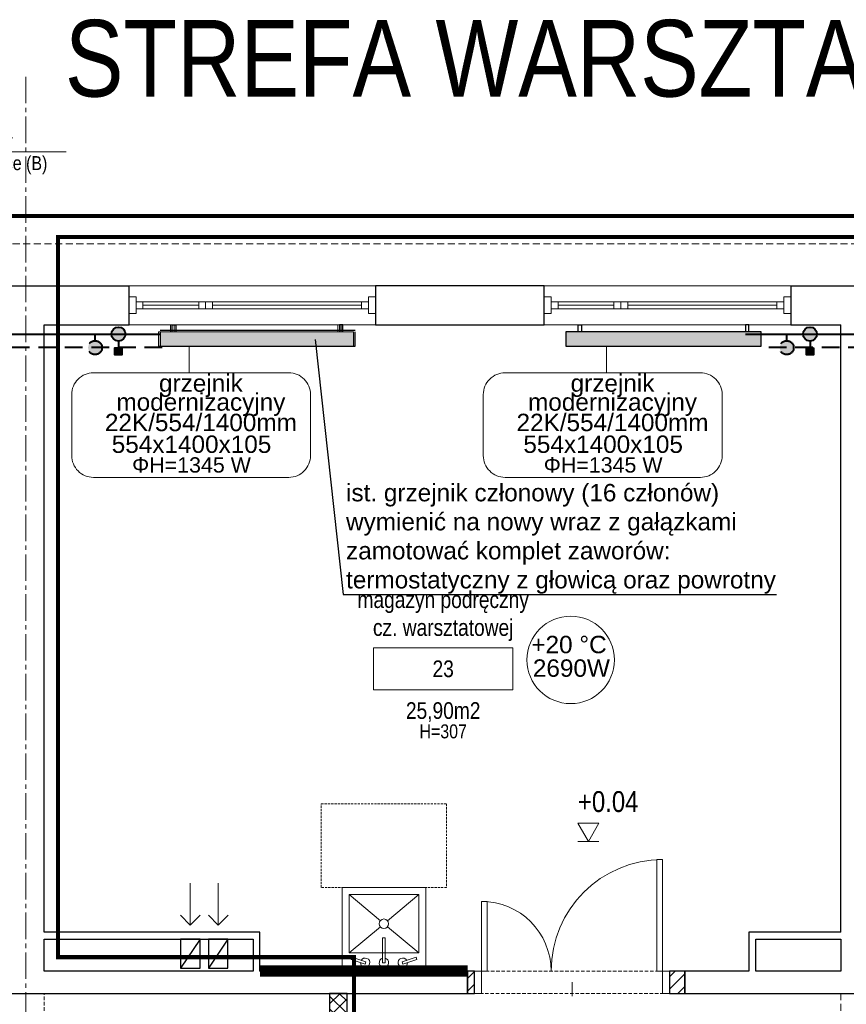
# Model space of a CAD drawing. Header units: millimetres. Extents: x 58673 to 77132, y 78327 to 116111.
# Tile 39 of 61: x 69861 to 70455, y 91465 to 92172. Entities that reach past the tile are written whole.
import ezdxf
from ezdxf import colors
from ezdxf.entities.mleader import LeaderData, LeaderLine
from ezdxf.enums import TextEntityAlignment as Align
from ezdxf.lldxf.tags import DXFTag
from ezdxf.math import Vec2, Vec3

# ---------------------------------------------------------------- set-up
doc = ezdxf.new("R2010")
doc.units = ezdxf.units.MM
doc.header["$MEASUREMENT"] = 0
for name, pattern in [('_xref_ACAD-LSN_dyspozytornia_PW_rzuty_14$0$CENTER2', [28.575, 19.05, -3.175, 3.175, -3.175]), ('_xref_ACAD-LSN_dyspozytornia_PW_rzuty_14$0$DASHED', [19.05, 12.7, -6.35]), ('_xref_ACAD-LSN_dyspozytornia_PW_rzuty_14$0$HIDDEN2', [4.7625, 3.175, -1.5875]), ('DASHED', [19.05, 12.7, -6.35])]:
    doc.linetypes.add(name, pattern=pattern)
doc.layers.get('0').update_dxf_attribs({"lineweight": 9})
doc.layers.get('Defpoints').update_dxf_attribs({"lineweight": 9})
for name, color, linetype, lineweight in [('_xref_ACAD-LSN_dyspozytornia_PW_rzuty_14$0$A drzwi aluminiowe', 250, 'Continuous', 9), ('_xref_ACAD-LSN_dyspozytornia_PW_rzuty_14$0$A hatch', 250, 'Continuous', 5), ('_xref_ACAD-LSN_dyspozytornia_PW_rzuty_14$0$A hatch ściany', 250, 'Continuous', 9), ('_xref_ACAD-LSN_dyspozytornia_PW_rzuty_14$0$A koty architektura', 250, 'Continuous', 9), ('_xref_ACAD-LSN_dyspozytornia_PW_rzuty_14$0$A okna wyposazenie', 250, 'Continuous', 9), ('_xref_ACAD-LSN_dyspozytornia_PW_rzuty_14$0$A okna zewnetrzne', 250, 'Continuous', 9), ('_xref_ACAD-LSN_dyspozytornia_PW_rzuty_14$0$A opis', 250, 'Continuous', 13), ('_xref_ACAD-LSN_dyspozytornia_PW_rzuty_14$0$A opis pom', 250, 'Continuous', 9), ('_xref_ACAD-LSN_dyspozytornia_PW_rzuty_14$0$A opis pom pow', 250, 'Continuous', 9), ('_xref_ACAD-LSN_dyspozytornia_PW_rzuty_14$0$A opis technologia', 250, 'Continuous', 13), ('_xref_ACAD-LSN_dyspozytornia_PW_rzuty_14$0$A widok wyżej', 250, '_xref_ACAD-LSN_dyspozytornia_PW_rzuty_14$0$DASHED', 9), ('_xref_ACAD-LSN_dyspozytornia_PW_rzuty_14$0$A wyposazenie sanitarne', 250, 'Continuous', 9), ('_xref_ACAD-LSN_dyspozytornia_PW_rzuty_14$0$A zakres', 250, 'Continuous', 13), ('_xref_ACAD-LSN_dyspozytornia_PW_rzuty_14$0$A-Wall', 250, 'Continuous', 25), ('_xref_ACAD-LSN_dyspozytornia_PW_rzuty_14$0$IS grzejniki', 8, 'Continuous', 9), ('_xref_ACAD-LSN_dyspozytornia_PW_rzuty_14$0$IS wentylacja kratki istniejace', 250, 'Continuous', 9), ('_xref_ACAD-LSN_dyspozytornia_PW_rzuty_14$0$S-Grid-Iden', 250, '_xref_ACAD-LSN_dyspozytornia_PW_rzuty_14$0$CENTER2', 9), ('FL_co_powrót', 5, 'DASHED', 40), ('FL_co_zasilanie', 1, 'Continuous', 40), ('FL_opis_co', 7, 'Continuous', 25), ('xref', 8, 'Continuous', 9)]:
    doc.layers.add(name, color=color, linetype=linetype, lineweight=lineweight)
doc.layers.add('_xref_ACAD-LSN_dyspozytornia_PW_rzuty_14$0$A fartuchy', color=250, linetype='_xref_ACAD-LSN_dyspozytornia_PW_rzuty_14$0$HIDDEN2', lineweight=18, transparency=0.3)
doc.layers.add('IS_Grzejnik_etykieta', color=7, linetype='Continuous', lineweight=5, true_color=0x000000)
doc.layers.add('IS_Room (Automatic)', color=7, linetype='Continuous', lineweight=5, true_color=0x000000)
doc.layers.add('IS_Grzejniki_Plan_rzut', color=7, linetype='SOLID', true_color=0x000000)
doc.styles.add('_xref_ACAD-LSN_dyspozytornia_PW_rzuty_14$0$Standard', font='ARIALN.TTF')
doc.styles.add('_xref_ACAD-LSN_dyspozytornia_PW_rzuty_14$0$STYL ASA', font='ARIALN.TTF')
doc.styles.add('Arial_____', font='arial.ttf')
doc.styles.get("Standard").update_dxf_attribs({"font": 'arial.ttf'})
tags = doc.linetypes.add('SOLID', pattern=[10, 10, 0]).pattern_tags.tags
tags[6:7] = [DXFTag(74, 4), DXFTag(75, 0), DXFTag(340, '0'), DXFTag(46, 0.0), DXFTag(50, 0.0), DXFTag(44, 0.0), DXFTag(45, 0.0)]
tags[4:5] = [DXFTag(74, 4), DXFTag(75, 0), DXFTag(340, '0'), DXFTag(46, 0.0), DXFTag(50, 0.0), DXFTag(44, 0.0), DXFTag(45, 0.0)]
doc.dimstyles.get("Standard").update_dxf_attribs({"dimtxt": 0.18, "dimasz": 0.18, "dimexe": 0.18, "dimexo": 0.0625, "dimgap": 0.09, "dimtad": 0, "dimtih": 1, "dimtoh": 1, "dimdec": 4, "dimzin": 0, "dimdsep": 46, "dimtxsty": 'Standard', "dimcen": 0.09, "dimadec": 0, "dimazin": 0, "dimtfac": 1, "dimtdec": 4, "dimtofl": 0, "dimtmove": 0, "dimatfit": 3, "dimfxl": 1, "dimtolj": 1, "dimtzin": 0, "dimarcsym": 0})

# ---------------------------------------------------------------- blocks, each defined once
blk = doc.blocks.new('_xref_ACAD-LSN_dyspozytornia_PW_rzuty_14$0$zlew porzadkowy 60x60')
for points in [[(30, 0), (30, -60), (-30, -60), (-30, 0)], [(-23.09, -9.91), (-12.97, -6.53), (-13.5, -4.93), (-23.63, -8.31)], [(-0.76, -23.82), (-0.76, -6), (0.93, -6), (0.93, -23.82)], [(23.09, -9.91), (12.97, -6.53), (13.5, -4.93), (23.62, -8.31)], [(25, -13), (25, -55), (-25, -55), (-25, -13)]]:
    blk.add_lwpolyline(points, close=True)
for points in [[(-16.42, -7.68, 7.861871), (-16.87, -6.06)], [(0.93, -9.24, 7.870046), (-0.76, -9.29)], [(16.87, -6.06, 7.861871), (16.42, -7.68)]]:
    blk.add_lwpolyline(points, format="xyb")
for points in [[(-25, -13), (-2.58, -31.83)], [(25, -13), (2.58, -31.83)], [(-2.58, -36.17), (-25, -55)], [(2.58, -36.17), (25, -55)]]:
    blk.add_lwpolyline(points)
blk.add_circle((0, -34), 3.38)
at = {"layer": 'Defpoints', "linetype": '_xref_ACAD-LSN_dyspozytornia_PW_rzuty_14$0$HIDDEN2', "ltscale": 0.5}
blk.add_lwpolyline([(-45, -60), (45, -60), (45, -120), (-45, -120)], close=True, dxfattribs=at)
blk = doc.blocks.new('_xref_ACAD-LSN_dyspozytornia_PW_rzuty_14$0$blok do okna')
for points in [[(28.5, 2.5), (33.5, 2.5), (33.5, -2.5), (28.5, -2.5)], [(33.5, 2.5), (38.5, 2.5), (38.5, -2.5), (33.5, -2.5)]]:
    blk.add_lwpolyline(points, close=True)
for points in [[(-78.5, 0), (28.5, 0)], [(38.5, 0), (78.5, 0)]]:
    blk.add_lwpolyline(points)
blk = doc.blocks.new('_xref_ACAD-LSN_dyspozytornia_PW_rzuty_14$0$rzedna_ARCH_UP')
at = {"color": 0, "linetype": 'ByBlock'}
blk.add_line((0.05, 0), (-0.05, 0), dxfattribs=at)
blk.add_lwpolyline([(0, 0), (0.05, 0.0866), (-0.05, 0.0866)], close=True, dxfattribs=at)
at = {"color": 0, "linetype": 'ByBlock', "style": '_xref_ACAD-LSN_dyspozytornia_PW_rzuty_14$0$STYL ASA'}
blk.add_attdef('PREFIX', text='', height=0.1, dxfattribs=at).set_placement((-0.0971, 0.1405), align=Align.RIGHT)
for tag, p in [('ELEVATION', (-0.05, 0.1405)), ('SUFFIX', (0.1279, 0))]:
    blk.add_attdef(tag, p, '', height=0.1, dxfattribs=at)
blk = doc.blocks.new('_xref_ACAD-LSN_dyspozytornia_PW_rzuty_14$0$tag wn')
blk.add_lwpolyline([(-25, -7.5), (25, -7.5), (25, 7.5), (-25, 7.5)], close=True)
at = {"style": '_xref_ACAD-LSN_dyspozytornia_PW_rzuty_14$0$STYL ASA'}
blk.add_attdef('ROOM:NO', text='', height=6, dxfattribs=at).set_placement((0, 0), align=Align.MIDDLE_CENTER)
at = {"layer": '_xref_ACAD-LSN_dyspozytornia_PW_rzuty_14$0$A opis pom pow', "style": '_xref_ACAD-LSN_dyspozytornia_PW_rzuty_14$0$STYL ASA'}
blk.add_attdef('ROOM:AREA', text='', height=6, dxfattribs=at).set_placement((0, -15), align=Align.MIDDLE_CENTER)
blk = doc.blocks.new('_xref_ACAD-LSN_dyspozytornia_PW_rzuty_14$0$środek')
blk.add_line((0, 0), (0, -10))
blk = doc.blocks.new('zawór ts')
h = blk.add_hatch(color=256)
h.paths.add_polyline_path([(5, 0, 1), (-5, 0)])
edge = h.paths.add_edge_path()
edge.add_spline(control_points=[(-3.23, -3.82), (-1.08, -3.82), (1.08, -3.82), (3.23, -3.82)], knot_values=[0.691218, 0.691218, 0.691218, 0.691218, 0.820959, 0.820959, 0.820959, 0.820959], degree=3, periodic=0)
edge.add_arc((0, 0), 5, 310.18586, 360)
edge.add_line((5, 0), (-5, 0))
edge.add_arc((0, 0), 5, 180, 229.81414)
edge = h.paths.add_edge_path()
edge.add_spline(control_points=[(3.23, -3.82), (1.08, -3.82), (-1.08, -3.82), (-3.23, -3.82)], knot_values=[0.691218, 0.691218, 0.691218, 0.691218, 0.820959, 0.820959, 0.820959, 0.820959], degree=3, periodic=0)
edge.add_arc((0, 0), 5, 229.81414, 270)
edge.add_arc((0, 0), 5, 270, 310.18586)
blk.add_hatch(color=256).paths.add_polyline_path([(2.5, -15), (2.5, -10), (-2.5, -10), (-2.5, -15)])
at = {"linetype": 'ByBlock', "lineweight": -2}
blk.add_lwpolyline([(2.5, -10), (2.5, -15), (-2.5, -15), (-2.5, -10)], close=True, dxfattribs=at)
blk.add_polyline3d([(0, -5, 0), (0, -10, 0)], dxfattribs=at)
blk.add_circle((0, 0), 5, dxfattribs=at)
blk = doc.blocks.new('zawór p')
at = {"linetype": 'ByBlock', "lineweight": -2}
h = blk.add_hatch(color=256, dxfattribs=at)
h.paths.add_polyline_path([(-4.93, 0.83), (4.93, 0.83, 0.366406), (0, 5, 0.366406)])
h.paths.add_polyline_path([(4.98, -0.42), (-4.98, -0.42, 0.919375)])
h.paths.add_polyline_path([(5, 0, 0.041508), (4.93, 0.83), (-4.93, 0.83, 0.062557), (-4.98, -0.42), (4.98, -0.42, 0.020994)])
blk.add_polyline3d([(0, 5, 0), (0, 10, 0)], dxfattribs=at)
blk.add_circle((0, 0), 5, dxfattribs=at)
blk = doc.blocks.new('_xref_ACAD-LSN_dyspozytornia_PW_rzuty_14')
at = {"layer": '_xref_ACAD-LSN_dyspozytornia_PW_rzuty_14$0$A hatch', "linetype": 'Continuous', "lineweight": 5}
h = blk.add_hatch(dxfattribs=at)
h.set_pattern_fill('ANSI31', color=256, scale=2, style=0)
h.set_pattern_definition([(45, (0, 0), (-4.49012806, 4.49012806), [])])
h.paths.add_polyline_path([(70338.68, 91473.22), (70338.68, 91489.22), (70327.68, 91489.22), (70327.68, 91473.22)], flags=0)
h.paths.add_polyline_path([(70187.68, 91473.22), (70187.68, 91489.22), (70182.68, 91489.22), (70182.68, 91473.22)], flags=0)
at = {"layer": '_xref_ACAD-LSN_dyspozytornia_PW_rzuty_14$0$A hatch ściany', "linetype": 'Continuous', "lineweight": 9}
h = blk.add_hatch(dxfattribs=at)
h.set_pattern_fill('ANSI37', color=256, scale=2, angle=-360, style=0)
h.set_pattern_definition([(45, (0, 0), (-4.49012806, 4.49012806), []), (135, (0, 0), (-4.49012806, -4.49012806), [])])
h.paths.add_polyline_path([(70083.68, 91270.22), (70087.85, 91265.93), (70096.18, 91270.22), (70096.18, 91473.22), (70083.68, 91473.22)], flags=0)
at = {"layer": '_xref_ACAD-LSN_dyspozytornia_PW_rzuty_14$0$A drzwi aluminiowe', "linetype": 'Continuous', "lineweight": 9}
for points in [[(70322.68, 91489.22), (70318.68, 91489.22), (70318.68, 91569.22), (70322.68, 91569.22)], [(70192.68, 91539.22), (70196.68, 91539.22), (70196.68, 91489.22), (70192.68, 91489.22)]]:
    blk.add_lwpolyline(points, close=True, dxfattribs=at)
at = {"layer": '_xref_ACAD-LSN_dyspozytornia_PW_rzuty_14$0$A drzwi aluminiowe', "linetype": 'Continuous', "lineweight": 9, "ltscale": 0.2}
for points in [[(70192.68, 91473.22), (70187.68, 91473.22), (70187.68, 91489.22), (70192.68, 91489.22)], [(70322.68, 91473.22), (70327.68, 91473.22), (70327.68, 91489.22), (70322.68, 91489.22)]]:
    blk.add_lwpolyline(points, close=True, dxfattribs=at)
at = {"layer": '_xref_ACAD-LSN_dyspozytornia_PW_rzuty_14$0$A drzwi aluminiowe', "linetype": 'Continuous', "lineweight": 9, "ltscale": 0.2, "extrusion": (0, 0, -1)}
blk.add_arc((-70322.68, 91489.22), 80, 0, 90, dxfattribs=at)
at = {"layer": '_xref_ACAD-LSN_dyspozytornia_PW_rzuty_14$0$A drzwi aluminiowe', "linetype": 'Continuous', "lineweight": 9, "ltscale": 0.2}
blk.add_arc((70192.68, 91489.22), 50, 0, 90, dxfattribs=at)
at = {"layer": '_xref_ACAD-LSN_dyspozytornia_PW_rzuty_14$0$A fartuchy', "ltscale": 1.25, "const_width": 8}
blk.add_lwpolyline([(70033.68, 91489.22), (70182.68, 91489.22)], dxfattribs=at)
at = {"layer": '_xref_ACAD-LSN_dyspozytornia_PW_rzuty_14$0$A okna zewnetrzne', "linetype": 'Continuous', "lineweight": 9}
for p, q in [((70116.68, 91981.22), (69939.68, 91981.22)), ((70414.68, 91981.22), (70237.68, 91981.22)), ((69949.68, 91964.72), (69949.68, 91969.72)), ((70106.68, 91964.72), (70106.68, 91969.72)), ((70247.68, 91964.72), (70247.68, 91969.72)), ((70404.68, 91964.72), (70404.68, 91969.72)), ((70116.68, 91953.22), (69939.68, 91953.22)), ((70414.68, 91953.22), (70237.68, 91953.22))]:
    blk.add_line(p, q, dxfattribs=at)
for points in [[(69944.68, 91973.22), (69939.68, 91973.22), (69939.68, 91961.22), (69944.68, 91961.22)], [(70111.68, 91964.72), (70111.68, 91969.72), (69944.68, 91969.72), (69944.68, 91964.72)], [(70111.68, 91973.22), (70116.68, 91973.22), (70116.68, 91961.22), (70111.68, 91961.22)], [(70242.68, 91973.22), (70237.68, 91973.22), (70237.68, 91961.22), (70242.68, 91961.22)], [(70409.68, 91964.72), (70409.68, 91969.72), (70242.68, 91969.72), (70242.68, 91964.72)], [(70409.68, 91973.22), (70414.68, 91973.22), (70414.68, 91961.22), (70409.68, 91961.22)]]:
    blk.add_lwpolyline(points, close=True, dxfattribs=at)
at = {"layer": '_xref_ACAD-LSN_dyspozytornia_PW_rzuty_14$0$A widok wyżej', "linetype": '_xref_ACAD-LSN_dyspozytornia_PW_rzuty_14$0$DASHED', "lineweight": 9, "ltscale": 0.2}
for p, q in [((70116.68, 91981.22), (69939.68, 91981.22)), ((70414.68, 91981.22), (70237.68, 91981.22)), ((69939.68, 91953.22), (70116.68, 91953.22)), ((70237.68, 91953.22), (70414.68, 91953.22)), ((70327.68, 91489.22), (70187.68, 91489.22)), ((69878.68, 91270.22), (69878.68, 91473.22)), ((70187.68, 91473.22), (70327.68, 91473.22))]:
    blk.add_line(p, q, dxfattribs=at)
at = {"layer": '_xref_ACAD-LSN_dyspozytornia_PW_rzuty_14$0$A widok wyżej', "ltscale": 0.4}
for points in [[(65352.68, 92011.22), (72855.68, 92011.22)], [(70450.68, 91270.22), (70450.68, 91473.22)]]:
    blk.add_lwpolyline(points, dxfattribs=at)
at = {"layer": '_xref_ACAD-LSN_dyspozytornia_PW_rzuty_14$0$A zakres', "linetype": '_xref_ACAD-LSN_dyspozytornia_PW_rzuty_14$0$DASHED', "transparency": 33554623, "const_width": 3}
for points in [[(67446.18, 92031.22), (67446.18, 90639.22), (72869.68, 90639.22), (72869.68, 92031.22)], [(69888.68, 91499.22), (69888.68, 92016.22), (72859.68, 92016.22), (72859.68, 90654.22), (70481.68, 90654.22), (70481.68, 91280.38), (70101.18, 91280.22), (70101.18, 91499.22)]]:
    blk.add_lwpolyline(points, close=True, dxfattribs=at)
at = {"layer": '_xref_ACAD-LSN_dyspozytornia_PW_rzuty_14$0$A-Wall', "linetype": 'Continuous', "lineweight": 25}
for p, q in [((69823.68, 91981.22), (69939.68, 91981.22)), ((69939.68, 91953.22), (69939.68, 91981.22)), ((70237.68, 91981.22), (70116.68, 91981.22)), ((70116.68, 91981.22), (70116.68, 91953.22)), ((70237.68, 91953.22), (70237.68, 91981.22)), ((70414.68, 91981.22), (70536.68, 91981.22)), ((70414.68, 91981.22), (70414.68, 91953.22)), ((69878.68, 91953.22), (69939.68, 91953.22)), ((69878.68, 91517.22), (69878.68, 91953.22)), ((70116.68, 91953.22), (70237.68, 91953.22)), ((70414.68, 91953.22), (70450.68, 91953.22)), ((70450.68, 91517.22), (70450.68, 91953.22)), ((70033.68, 91517.22), (69878.68, 91517.22)), ((70033.68, 91489.22), (70033.68, 91517.22)), ((70384.68, 91517.22), (70384.68, 91489.22)), ((70450.68, 91517.22), (70384.68, 91517.22)), ((69878.68, 91489.22), (69878.68, 91512.22)), ((69878.68, 91512.22), (70028.68, 91512.22)), ((70028.68, 91512.22), (70028.68, 91489.22)), ((70389.68, 91489.22), (70389.68, 91512.22)), ((70389.68, 91512.22), (70450.68, 91512.22)), ((70450.68, 91512.22), (70450.68, 91489.22)), ((70028.68, 91489.22), (69878.68, 91489.22)), ((70033.68, 91489.22), (70182.68, 91489.22)), ((70187.68, 91489.22), (70182.68, 91489.22)), ((70182.68, 91489.22), (70182.68, 91473.22)), ((70182.68, 91473.22), (70182.68, 91489.22)), ((70187.68, 91473.22), (70187.68, 91489.22)), ((70338.68, 91489.22), (70327.68, 91489.22)), ((70327.68, 91489.22), (70327.68, 91473.22)), ((70338.68, 91473.22), (70338.68, 91489.22)), ((70338.68, 91489.22), (70338.68, 91473.22)), ((70384.68, 91489.22), (70338.68, 91489.22)), ((70450.68, 91489.22), (70389.68, 91489.22)), ((69852.68, 91473.22), (69878.68, 91473.22)), ((69878.68, 91473.22), (70083.68, 91473.22)), ((70096.18, 91473.22), (70083.68, 91473.22)), ((70083.68, 91473.22), (70083.68, 91270.22)), ((70083.68, 91473.22), (70096.18, 91473.22)), ((70096.18, 91270.22), (70096.18, 91473.22)), ((70096.18, 91473.22), (70182.68, 91473.22)), ((70182.68, 91473.22), (70187.68, 91473.22)), ((70327.68, 91473.22), (70338.68, 91473.22)), ((70338.68, 91473.22), (70741.68, 91473.22))]:
    blk.add_line(p, q, dxfattribs=at)
at = {"layer": '_xref_ACAD-LSN_dyspozytornia_PW_rzuty_14$0$A-Wall'}
for points in [[(69976.68, 91491.22), (69990.68, 91491.22), (69990.68, 91512.22), (69976.68, 91512.22)], [(69996.68, 91491.22), (70010.68, 91491.22), (70010.68, 91512.22), (69996.68, 91512.22)]]:
    blk.add_lwpolyline(points, close=True, dxfattribs=at)
for points in [[(69990.68, 91512.22), (69976.68, 91491.22)], [(70010.68, 91512.22), (69996.68, 91491.22)]]:
    blk.add_lwpolyline(points, dxfattribs=at)
at = {"layer": '_xref_ACAD-LSN_dyspozytornia_PW_rzuty_14$0$IS grzejniki'}
for p, q in [((70100.74, 91948.22), (69960.74, 91948.22)), ((69960.74, 91948.22), (69960.74, 91937.72)), ((69969.49, 91948.22), (69969.49, 91953.22)), ((69969.49, 91953.22), (69971.99, 91953.22)), ((69971.99, 91953.22), (69971.99, 91948.22)), ((70091.99, 91953.22), (70089.49, 91953.22)), ((70089.49, 91953.22), (70089.49, 91948.22)), ((70091.99, 91948.22), (70091.99, 91953.22)), ((70100.74, 91937.72), (70100.74, 91948.22)), ((70393.36, 91948.22), (70253.36, 91948.22)), ((70253.36, 91948.22), (70253.36, 91937.72)), ((70262.11, 91948.22), (70262.11, 91953.22)), ((70262.11, 91953.22), (70264.61, 91953.22)), ((70264.61, 91953.22), (70264.61, 91948.22)), ((70384.61, 91953.22), (70382.11, 91953.22)), ((70382.11, 91953.22), (70382.11, 91948.22)), ((70384.61, 91948.22), (70384.61, 91953.22)), ((70393.36, 91937.72), (70393.36, 91948.22)), ((69960.74, 91937.72), (70100.74, 91937.72)), ((70253.36, 91937.72), (70393.36, 91937.72))]:
    blk.add_line(p, q, dxfattribs=at)
at = {"layer": '_xref_ACAD-LSN_dyspozytornia_PW_rzuty_14$0$IS wentylacja kratki istniejace'}
for points in [[(69983.68, 91522.22), (69983.68, 91552.22)], [(70003.68, 91522.22), (70003.68, 91552.22)], [(69976.61, 91529.29), (69983.68, 91522.22), (69990.76, 91529.29)], [(69996.61, 91529.29), (70003.68, 91522.22), (70010.76, 91529.29)]]:
    blk.add_lwpolyline(points, dxfattribs=at)
at = {"layer": '_xref_ACAD-LSN_dyspozytornia_PW_rzuty_14$0$S-Grid-Iden'}
blk.add_lwpolyline([(69865.68, 92131.22), (69865.68, 90539.22)], dxfattribs=at)
at = {"layer": '_xref_ACAD-LSN_dyspozytornia_PW_rzuty_14$0$A drzwi aluminiowe', "linetype": 'Continuous', "lineweight": 9, "ltscale": 0.2, "extrusion": (0, 0, -1), "zscale": -1}
blk.add_blockref('_xref_ACAD-LSN_dyspozytornia_PW_rzuty_14$0$środek', (-70257.68, 91481.22), dxfattribs=at)
at = {"layer": '_xref_ACAD-LSN_dyspozytornia_PW_rzuty_14$0$A koty architektura', "linetype": 'Continuous', "lineweight": 9, "xscale": 150, "yscale": 150, "zscale": 150}
blk.add_blockref('_xref_ACAD-LSN_dyspozytornia_PW_rzuty_14$0$rzedna_ARCH_UP', (70269.43, 91582.3, 4), dxfattribs=at).add_auto_attribs({'ELEVATION': '+0.04'})
at = {"layer": '_xref_ACAD-LSN_dyspozytornia_PW_rzuty_14$0$A okna zewnetrzne', "linetype": 'Continuous', "lineweight": 9, "rotation": 180}
for p in [(70028.18, 91967.22), (70326.18, 91967.22)]:
    blk.add_blockref('_xref_ACAD-LSN_dyspozytornia_PW_rzuty_14$0$blok do okna', p, dxfattribs=at)
at = {"layer": '_xref_ACAD-LSN_dyspozytornia_PW_rzuty_14$0$A opis pom', "linetype": 'Continuous', "lineweight": 9, "xscale": 2, "yscale": 2, "zscale": 2}
blk.add_blockref('_xref_ACAD-LSN_dyspozytornia_PW_rzuty_14$0$tag wn', (70165.2, 91706.22), dxfattribs=at).add_auto_attribs({'ROOM:NO': '23', 'ROOM:AREA': '25,90m2'})
at = {"layer": '_xref_ACAD-LSN_dyspozytornia_PW_rzuty_14$0$A wyposazenie sanitarne', "rotation": 180}
blk.add_blockref('_xref_ACAD-LSN_dyspozytornia_PW_rzuty_14$0$zlew porzadkowy 60x60', (70122.68, 91489.22), dxfattribs=at)
at = {"layer": '_xref_ACAD-LSN_dyspozytornia_PW_rzuty_14$0$A opis', "linetype": 'Continuous', "lineweight": 9, "insert": (70165.2, 91661.22), "char_height": 10, "attachment_point": 5, "style": '_xref_ACAD-LSN_dyspozytornia_PW_rzuty_14$0$Standard'}
blk.add_mtext_dynamic_manual_height_columns('\\A1;\\pxqc;H=307', width=72.7481, gutter_width=1, heights=[0], dxfattribs=at)
at = {"layer": '_xref_ACAD-LSN_dyspozytornia_PW_rzuty_14$0$A opis technologia', "insert": (70165.2, 91726.22), "char_height": 12, "attachment_point": 8, "style": '_xref_ACAD-LSN_dyspozytornia_PW_rzuty_14$0$STYL ASA'}
blk.add_mtext_dynamic_manual_height_columns('magazyn podręczny cz. warsztatowej', width=128.959, gutter_width=1, heights=[0], dxfattribs=at)
at = {"layer": '_xref_ACAD-LSN_dyspozytornia_PW_rzuty_14$0$A zakres', "linetype": '_xref_ACAD-LSN_dyspozytornia_PW_rzuty_14$0$DASHED', "transparency": 33554623, "insert": (69893.68, 92116.22), "char_height": 55, "attachment_point": 7, "style": '_xref_ACAD-LSN_dyspozytornia_PW_rzuty_14$0$STYL ASA'}
blk.add_mtext_dynamic_manual_height_columns('\\pxql;STREFA WARSZTATOWA', width=961.7996, gutter_width=1, heights=[0], dxfattribs=at)
at = {"layer": '_xref_ACAD-LSN_dyspozytornia_PW_rzuty_14$0$A okna wyposazenie', "linetype": 'Continuous', "lineweight": 9}
ml = blk.add_multileader_mtext('Standard', dxfattribs=at)
ml.set_content('wyp. w rolety zaciemniające (B)', color=256, style='_xref_ACAD-LSN_dyspozytornia_PW_rzuty_14$0$STYL ASA')
ml.set_leader_properties()
ml.build(insert=Vec2(0, 0))
ml.multileader.update_dxf_attribs({"text_left_attachment_type": 6, "text_right_attachment_type": 6, "dogleg_length": 3, "arrow_head_size": 15})
ctx = ml.context
ctx.base_point, ctx.char_height, ctx.arrow_head_size, ctx.landing_gap_size, ctx.plane_origin = Vec3(69780, 92077.3), 10, 15, 10, Vec3(69495.81, 92550.69)
ctx.left_attachment, ctx.right_attachment = 6, 6
notes = []
notes.append((ctx, [(0, (1, 1, 0), (69775.01, 92077.31), (1, 0), 4.99, [(0, [(69760.18, 91981.22)], 0, [])])]))
ctx.mtext.insert, ctx.mtext.width, ctx.mtext.line_spacing_factor, ctx.mtext.flow_direction = Vec3(69790, 92090.24), 103.629, 0.96, 5
for ctx, leaders in notes:
    for number, flags, end, landing, length, lines in leaders:
        leader = LeaderData()
        leader.index, (leader.has_last_leader_line, leader.has_dogleg_vector, leader.attachment_direction) = number, flags
        leader.last_leader_point, leader.dogleg_vector, leader.dogleg_length = Vec3(end), Vec3(landing), length
        for number, points, colour, breaks in lines:
            line = LeaderLine()
            line.index, line.vertices, line.color, line.breaks = number, Vec3.list(points), colors.encode_raw_color(colour), breaks
            leader.lines.append(line)
        ctx.leaders.append(leader)

msp = doc.modelspace()

# ---------------------------------------------------------------- block references
at = {"layer": 'xref'}
msp.add_blockref('_xref_ACAD-LSN_dyspozytornia_PW_rzuty_14', (0, 0), dxfattribs=at)

# ---------------------------------------------------------------- next in the draw order: hatches: boundary and pattern name
at = {"layer": 'IS_Grzejniki_Plan_rzut'}
for points in [[(70101.99, 91948.22), (69961.99, 91948.22), (69961.99, 91937.72), (70101.99, 91937.72)], [(70393.36, 91948.22), (70253.36, 91948.22), (70253.36, 91937.72), (70393.36, 91937.72)]]:
    msp.add_hatch(color=8, dxfattribs=at).paths.add_polyline_path(points)

# ---------------------------------------------------------------- next in the draw order: linework, layer by layer
at = {"layer": 'FL_co_powrót'}
for p, q in [((69963.5, 91936.944), (69797, 91936.944)), ((70564, 91936.944), (70397.5, 91936.944))]:
    msp.add_line(p, q, dxfattribs=at)
at = {"layer": 'FL_co_zasilanie'}
for p, q in [((69781.645, 91946.507), (69962.5, 91946.507)), ((70382.145, 91946.507), (70563, 91946.507))]:
    msp.add_line(p, q, dxfattribs=at)
at = {"layer": 'IS_Grzejnik_etykieta'}
for p, q in [((69982.916, 91918.738), (69982.916, 91937.72)), ((70282.378, 91918.738), (70282.378, 91937.72))]:
    msp.add_line(p, q, dxfattribs=at)
for points in [[(69914.135, 91843.65), (70054.348, 91843.65, 0.4142136), (70069.973, 91859.275), (70069.973, 91903.113, 0.4142136), (70054.348, 91918.738), (69914.135, 91918.738, 0.4142136), (69898.51, 91903.113), (69898.51, 91859.275, 0.4142136)], [(70209.635, 91843.65), (70349.848, 91843.65, 0.4142136), (70365.473, 91859.275), (70365.473, 91903.113, 0.4142136), (70349.848, 91918.738), (70209.635, 91918.738, 0.4142136), (70194.01, 91903.113), (70194.01, 91859.275, 0.4142136)]]:
    msp.add_lwpolyline(points, format="xyb", close=True, dxfattribs=at)
at = {"layer": 'IS_Grzejniki_Plan_rzut', "lineweight": 30}
for p, q in [((70101.99, 91949.17), (69961.99, 91949.17)), ((69961.99, 91948.22), (69961.99, 91937.72)), ((69970.74, 91948.22), (69970.74, 91953.22)), ((69970.74, 91953.22), (69973.24, 91953.22)), ((69973.24, 91953.22), (69973.24, 91948.22)), ((70093.24, 91953.22), (70090.74, 91953.22)), ((70090.74, 91953.22), (70090.74, 91948.22)), ((70093.24, 91948.22), (70093.24, 91953.22)), ((70101.99, 91949.17), (70101.99, 91949.17)), ((70101.99, 91937.72), (70101.99, 91948.22)), ((70393.36, 91948.22), (70253.36, 91948.22)), ((70253.36, 91948.22), (70253.36, 91937.72)), ((70262.11, 91948.22), (70262.11, 91953.22)), ((70262.11, 91953.22), (70264.61, 91953.22)), ((70264.61, 91953.22), (70264.61, 91948.22)), ((70384.61, 91953.22), (70382.11, 91953.22)), ((70382.11, 91953.22), (70382.11, 91948.22)), ((70384.61, 91948.22), (70384.61, 91953.22)), ((70393.36, 91937.72), (70393.36, 91948.22)), ((70393.36, 91948.22), (70393.36, 91948.22)), ((69961.99, 91937.72), (70101.99, 91937.72)), ((70253.36, 91937.72), (70393.36, 91937.72))]:
    msp.add_line(p, q, dxfattribs=at)
at = {"layer": 'IS_Room (Automatic)'}
msp.add_circle((70256.738, 91712.605), 31.395, dxfattribs=at)

# ---------------------------------------------------------------- next in the draw order: block references
at = {"layer": 'FL_co_powrót'}
for p in [(69915.296, 91936.742), (70411.796, 91936.742)]:
    msp.add_blockref('zawór p', p, dxfattribs=at)
at = {"layer": 'FL_co_zasilanie'}
for p in [(69932.056, 91946.507), (70428.556, 91946.507)]:
    msp.add_blockref('zawór ts', p, dxfattribs=at)

# ---------------------------------------------------------------- next in the draw order: texts
at = {"layer": 'FL_opis_co', "insert": (70095.475, 91760.125), "char_height": 12.5, "attachment_point": 7}
msp.add_mtext('\\fArial|b0|i0|c238;ist. grzejnik członowy (16 członów)\\Pwymienić na nowy wraz z gałązkami \\Pzamotować komplet zaworów: \\Ptermostatyczny z głowicą oraz powrotny', dxfattribs=at)
at = {"layer": 'IS_Grzejnik_etykieta', "color": 18, "true_color": 0x000000, "transparency": 33554687, "style": 'Arial_____'}
for s, p in [('grzejnik', (69991.263, 91901.308)), ('grzejnik', (70286.763, 91901.308)), ('modernizacyjny', (69991.263, 91887.749)), ('modernizacyjny', (70286.763, 91887.749)), ('22K/554/1400mm', (69991.263, 91873.065)), ('22K/554/1400mm', (70286.763, 91873.065))]:
    msp.add_text(s, height=12.5, dxfattribs=at).set_placement(p, align=Align.BOTTOM_CENTER)
for s, height, p in [('554x1400x105', 12.5, (69984.538, 91873.689)), ('554x1400x105', 12.5, (70280.038, 91873.689)), ('ΦH=1345 W', 11, (69984.538, 91858.064)), ('ΦH=1345 W', 11, (70280.038, 91858.064))]:
    msp.add_text(s, height=height, dxfattribs=at).set_placement(p, align=Align.TOP_CENTER)
at = {"layer": 'IS_Room (Automatic)', "color": 18, "true_color": 0x000000, "transparency": 33554687, "style": 'Arial_____'}
for s, p in [('+20 °C', (70255.519, 91723.626)), ('2690W', (70257.247, 91706.715))]:
    msp.add_text(s, height=12.5, dxfattribs=at).set_placement(p, align=Align.MIDDLE_CENTER)

# ---------------------------------------------------------------- next in the draw order: leaders
at = {"layer": 'FL_opis_co', "annotation_type": 0, "has_hookline": 1, "hookline_direction": 0, "text_width": 307.9}
msp.add_leader([(70073.391, 91942.707), (70093.5, 91759.5), (70096, 91759.5)], dimstyle='Standard', override={"dimtxt": 2.5, "dimasz": 2.5, "dimexe": 1.25, "dimexo": 0.625, "dimgap": 0.625, "dimtad": 1, "dimtih": 0, "dimtoh": 0, "dimdec": 2, "dimzin": 8, "dimdsep": 44, "dimcen": 2.5, "dimtdec": 2, "dimtofl": 1, "dimldrblk": 'None', "dimtolj": 0, "dimtzin": 8}, dxfattribs=at)

doc.saveas('drawing.dxf')
